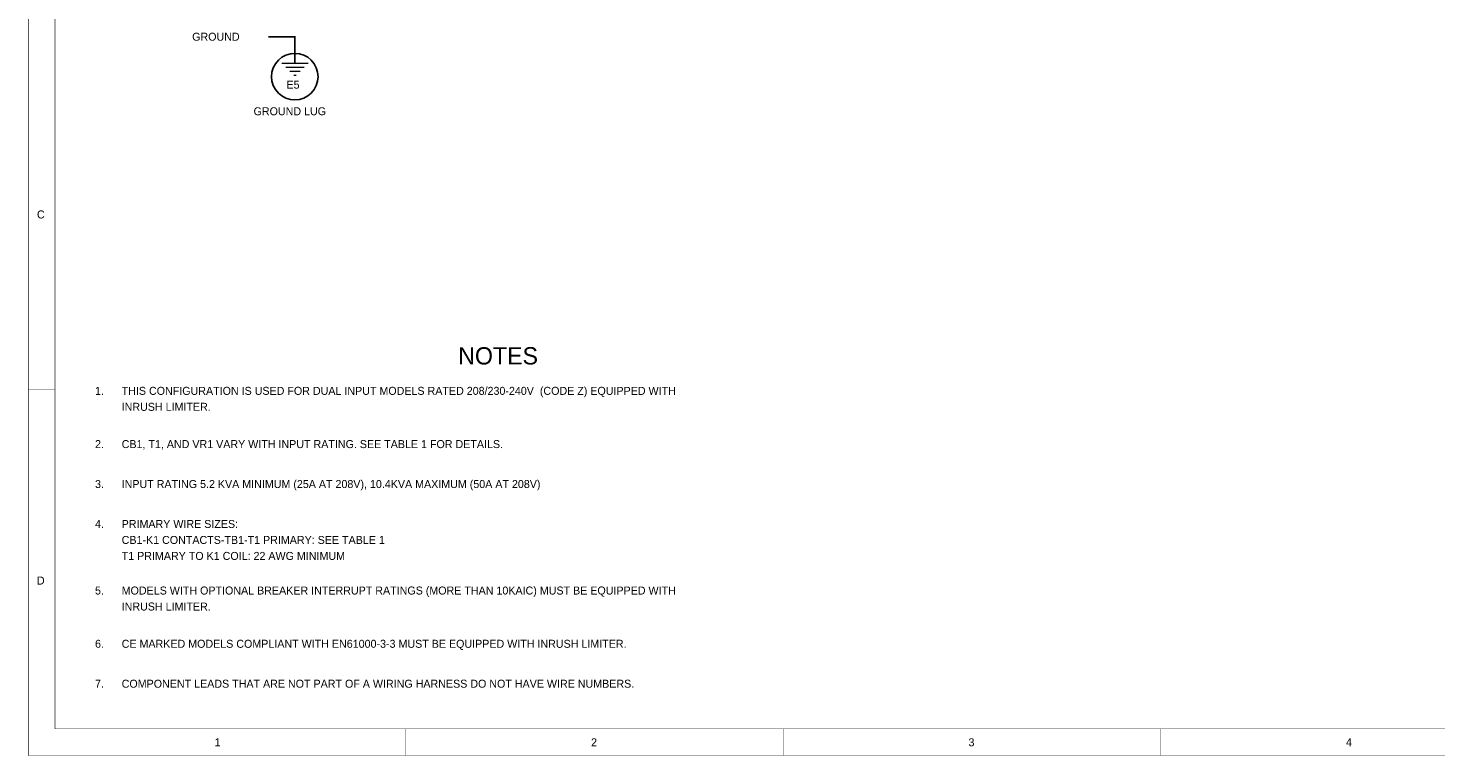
# Model space of a CAD drawing. Extents: x 0 to 17, y 0 to 11.
# Tile 1 of 5: x 0 to 10.6, y 0 to 5.5. Entities that reach past the tile are written whole.
import ezdxf

# ---------------------------------------------------------------- set-up
doc = ezdxf.new("R2010")
doc.units = 0
doc.layers.add('SHEET', color=255, linetype='CONTINUOUS')

msp = doc.modelspace()

# ---------------------------------------------------------------- linework, layer by layer
at = {"layer": 'SHEET'}
for points, const_width in [([(0, 11), (16.999, 11), (16.999, 0.001), (0, 0.001), (0, 11)], 0.0039), ([(0.2, 10.8), (16.799, 10.8), (16.799, 0.201), (0.2, 0.201), (0.2, 10.8)], 0.0039), ([(2, 5.3), (2, 5.4), (1.8, 5.4)], 0.0118), ([(2, 5.3), (2, 5.2)], 0.0118), ([(1.9, 5.2), (2.1, 5.2)], 0.0118), ([(1.93, 5.17), (2.07, 5.17)], 0.0118), ([(1.96, 5.14), (2.04, 5.14)], 0.0118), ([(1.99, 5.11), (2.01, 5.11)], 0.0118), ([(0.2, 2.75), (0, 2.75)], 0.0039), ([(2.833, 0.2), (2.833, 0)], 0.0039), ([(5.667, 0.2), (5.667, 0)], 0.0039), ([(8.5, 0.2), (8.5, 0)], 0.0039)]:
    msp.add_lwpolyline(points, dxfattribs=dict(at, const_width=const_width))
msp.add_lwpolyline([(2.174, 5.1), (2.171, 5.134), (2.161, 5.167), (2.145, 5.197), (2.123, 5.224), (2.097, 5.246), (2.066, 5.262), (2.034, 5.272), (2, 5.275), (1.966, 5.272), (1.933, 5.262), (1.903, 5.246), (1.876, 5.224), (1.854, 5.197), (1.838, 5.167), (1.828, 5.134), (1.825, 5.1), (1.828, 5.066), (1.838, 5.034), (1.854, 5.003), (1.876, 4.977), (1.903, 4.955), (1.933, 4.939), (1.966, 4.929), (2, 4.926), (2.034, 4.929), (2.066, 4.939), (2.097, 4.955), (2.123, 4.977), (2.145, 5.003), (2.161, 5.034), (2.171, 5.066)], close=True, dxfattribs=at)

# ---------------------------------------------------------------- texts
for s, height, p in [('GROUND', 0.06, (1.229, 5.37)), ('E5', 0.06, (1.937, 5.01)), ('GROUND LUG', 0.06, (1.69, 4.81)), ('C', 0.06, (0.064, 4.035)), ('NOTES', 0.13, (3.226, 2.938)), ('1.', 0.06, (0.5, 2.71)), ('THIS CONFIGURATION IS USED FOR DUAL INPUT MODELS RATED 208/230-240V  (CODE Z) EQUIPPED WITH ', 0.06, (0.7, 2.71)), ('INRUSH LIMITER.', 0.06, (0.7, 2.59)), ('2.', 0.06, (0.5, 2.31)), ('CB1, T1, AND VR1 VARY WITH INPUT RATING. SEE TABLE 1 FOR DETAILS.', 0.06, (0.7, 2.31)), ('3.', 0.06, (0.5, 2.01)), ('INPUT RATING 5.2 KVA MINIMUM (25A AT 208V), 10.4KVA MAXIMUM (50A AT 208V)', 0.06, (0.7, 2.01)), ('4.', 0.06, (0.5, 1.71)), ('PRIMARY WIRE SIZES:', 0.06, (0.7, 1.71)), ('CB1-K1 CONTACTS-TB1-T1 PRIMARY: SEE TABLE 1', 0.06, (0.7, 1.59)), ('T1 PRIMARY TO K1 COIL: 22 AWG MINIMUM', 0.06, (0.7, 1.47)), ('D', 0.06, (0.064, 1.285)), ('5.', 0.06, (0.5, 1.21)), ('MODELS WITH OPTIONAL BREAKER INTERRUPT RATINGS (MORE THAN 10KAIC) MUST BE EQUIPPED WITH ', 0.06, (0.7, 1.21)), ('INRUSH LIMITER.', 0.06, (0.7, 1.09)), ('6.', 0.06, (0.5, 0.81)), ('CE MARKED MODELS COMPLIANT WITH EN61000-3-3 MUST BE EQUIPPED WITH INRUSH LIMITER.', 0.06, (0.7, 0.81)), ('7.', 0.06, (0.5, 0.51)), ('COMPONENT LEADS THAT ARE NOT PART OF A WIRING HARNESS DO NOT HAVE WIRE NUMBERS.', 0.06, (0.7, 0.51)), ('1', 0.06, (1.397, 0.07)), ('2', 0.06, (4.223, 0.07)), ('3', 0.06, (7.056, 0.07)), ('4', 0.06, (9.889, 0.07))]:
    msp.add_text(s, height=height, dxfattribs=at).set_placement(p)

doc.saveas('drawing.dxf')
